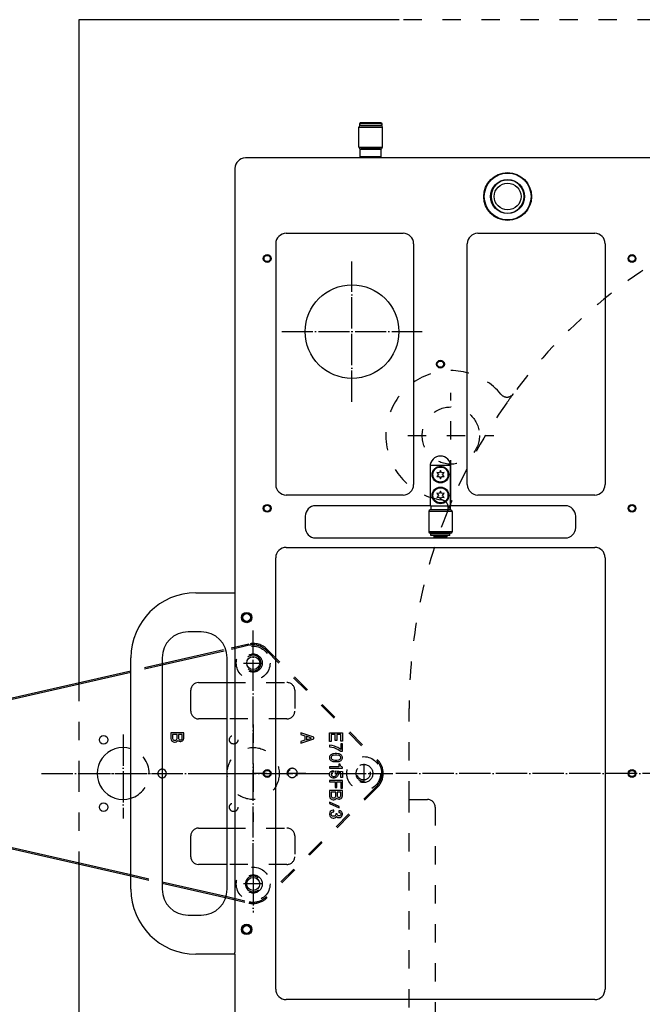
# Model space of a CAD drawing. Extents: x -1763 to 4575, y -3429 to 1051.
# Tile 37 of 174: x -383 to -143, y -1811 to -1432. Entities that reach past the tile are written whole.
import ezdxf

# ---------------------------------------------------------------- set-up
doc = ezdxf.new("R2010")
doc.units = 0
doc.linetypes.add('DASHED', pattern=[15, 7, -8])
doc.linetypes.add('DOT_CENTER', pattern=[14, 12, -1, 0, -1])
doc.layers.get('0').update_dxf_attribs({"linetype": 'CONTINUOUS'})
doc.layers.add('1', color=7, linetype='CONTINUOUS')

# ---------------------------------------------------------------- blocks, each defined once
blk = doc.blocks.new('PIN__621', base_point=(-438, -1741.88))
at = {"layer": '1', "color": 4, "linetype": 'CONTINUOUS'}
for centre, radius in [((-418, -1721.88), 20), ((-425.5, -1708.89), 4), ((-425.5, -1708.89), 2.2), ((-418, -1721.88), 10), ((-418, -1721.88), 8.6), ((-418, -1721.88), 5.9), ((-403, -1721.88), 4), ((-403, -1721.88), 2.2), ((-425.5, -1734.87), 4), ((-425.5, -1734.87), 2.2)]:
    blk.add_circle(centre, radius, dxfattribs=at)
blk = doc.blocks.new('E7015-23252__622', base_point=(-439, -1771.88))
at = {"layer": '1', "color": 6, "linetype": 'DASHED'}
for p, q in [((-294.68, -1672.07), (-304.42, -1674.3)), ((-294.56, -1672.56), (-304.16, -1674.76)), ((-287.7, -1674.08), (-245.2, -1716.58)), ((-288.05, -1674.43), (-245.55, -1716.93)), ((-328, -1679.71), (-340, -1682.46)), ((-328, -1680.22), (-340, -1682.97)), ((-303, -1686.88), (-280, -1686.88)), ((-277, -1689.88), (-277, -1697.88)), ((-280, -1700.88), (-303, -1700.88)), ((-293, -1703.03), (-293, -1721.88)), ((-269.67, -1707.91), (-274.67, -1706.28)), ((-274.67, -1706.28), (-274.67, -1706.9)), ((-274.67, -1706.9), (-273.17, -1707.4)), ((-273.17, -1707.4), (-273.17, -1709.09)), ((-270.55, -1708.25), (-272.55, -1707.57)), ((-272.55, -1707.57), (-272.55, -1708.98)), ((-272.55, -1708.98), (-270.55, -1708.25)), ((-269.67, -1708.59), (-269.67, -1707.91)), ((-263.67, -1709.51), (-263.67, -1706.25)), ((-263.67, -1706.25), (-258.67, -1706.25)), ((-261.42, -1706.86), (-263.05, -1706.86)), ((-263.05, -1706.86), (-263.05, -1709.51)), ((-261.42, -1709.23), (-261.42, -1706.86)), ((-259.3, -1706.86), (-260.8, -1706.86)), ((-260.8, -1706.86), (-260.8, -1709.23)), ((-259.3, -1709.45), (-259.3, -1706.86)), ((-258.67, -1706.25), (-258.67, -1709.45)), ((-274.67, -1710.22), (-269.67, -1708.59)), ((-273.17, -1709.09), (-274.67, -1709.6)), ((-274.67, -1709.6), (-274.67, -1710.22)), ((-263.05, -1709.51), (-263.67, -1709.51)), ((-262.67, -1711.08), (-263.67, -1710.97)), ((-263.67, -1710.97), (-263.67, -1711.65)), ((-263.67, -1711.65), (-262.74, -1711.76)), ((-262.74, -1711.76), (-261.99, -1711.93)), ((-261.74, -1711.36), (-262.67, -1711.08)), ((-261.99, -1711.93), (-261.24, -1712.21)), ((-261.17, -1711.59), (-261.74, -1711.36)), ((-260.8, -1709.23), (-261.42, -1709.23)), ((-260.42, -1711.93), (-261.17, -1711.59)), ((-259.3, -1712.66), (-260.42, -1711.93)), ((-258.67, -1709.45), (-259.3, -1709.45)), ((-258.67, -1710.41), (-259.3, -1710.41)), ((-259.3, -1710.41), (-259.3, -1712.66)), ((-258.67, -1713.33), (-258.67, -1710.41)), ((-263.61, -1715.36), (-263.67, -1715.58)), ((-263.67, -1715.58), (-263.67, -1715.98)), ((-263.49, -1715.08), (-263.61, -1715.36)), ((-263.36, -1714.91), (-263.49, -1715.08)), ((-263.17, -1714.74), (-263.36, -1714.91)), ((-262.92, -1714.57), (-263.17, -1714.74)), ((-262.92, -1715.36), (-263.05, -1715.58)), ((-263.05, -1715.58), (-263.05, -1715.98)), ((-262.67, -1714.46), (-262.92, -1714.57)), ((-262.74, -1715.13), (-262.92, -1715.36)), ((-262.55, -1715.02), (-262.74, -1715.13)), ((-262.36, -1714.35), (-262.67, -1714.46)), ((-262.24, -1714.91), (-262.55, -1715.02)), ((-261.99, -1714.29), (-262.36, -1714.35)), ((-261.55, -1714.85), (-262.24, -1714.91)), ((-261.42, -1714.23), (-261.99, -1714.29)), ((-260.8, -1714.85), (-261.55, -1714.85)), ((-260.92, -1714.23), (-261.42, -1714.23)), ((-261.24, -1712.21), (-260.3, -1712.66)), ((-260.36, -1714.29), (-260.92, -1714.23)), ((-260.11, -1714.91), (-260.8, -1714.85)), ((-259.99, -1714.35), (-260.36, -1714.29)), ((-260.3, -1712.66), (-259.24, -1713.33)), ((-259.8, -1715.02), (-260.11, -1714.91)), ((-259.67, -1714.46), (-259.99, -1714.35)), ((-259.61, -1715.13), (-259.8, -1715.02)), ((-259.42, -1714.57), (-259.67, -1714.46)), ((-259.42, -1715.36), (-259.61, -1715.13)), ((-259.17, -1714.74), (-259.42, -1714.57)), ((-259.3, -1715.58), (-259.42, -1715.36)), ((-259.3, -1715.98), (-259.3, -1715.58)), ((-259.24, -1713.33), (-258.67, -1713.33)), ((-258.99, -1714.91), (-259.17, -1714.74)), ((-258.86, -1715.08), (-258.99, -1714.91)), ((-258.74, -1715.36), (-258.86, -1715.08)), ((-258.67, -1715.58), (-258.74, -1715.36)), ((-258.67, -1715.98), (-258.67, -1715.58)), ((-263.67, -1715.98), (-263.61, -1716.2)), ((-260.05, -1719.3), (-263.67, -1719.3)), ((-263.67, -1719.3), (-263.67, -1719.86)), ((-263.61, -1716.2), (-263.49, -1716.48)), ((-263.49, -1716.48), (-263.36, -1716.65)), ((-263.36, -1716.65), (-263.17, -1716.82)), ((-263.17, -1716.82), (-262.92, -1716.99)), ((-263.05, -1715.98), (-262.92, -1716.2)), ((-262.92, -1716.2), (-262.74, -1716.43)), ((-262.92, -1716.99), (-262.67, -1717.1)), ((-262.74, -1716.43), (-262.55, -1716.54)), ((-262.67, -1717.1), (-262.36, -1717.21)), ((-262.55, -1716.54), (-262.24, -1716.65)), ((-262.36, -1717.21), (-261.99, -1717.27)), ((-262.24, -1716.65), (-261.55, -1716.71)), ((-261.99, -1717.27), (-261.42, -1717.33)), ((-261.55, -1716.71), (-260.8, -1716.71)), ((-261.42, -1717.33), (-260.92, -1717.33)), ((-260.92, -1717.33), (-260.36, -1717.27)), ((-260.8, -1716.71), (-260.11, -1716.65)), ((-260.36, -1717.27), (-259.99, -1717.21)), ((-260.11, -1716.65), (-259.8, -1716.54)), ((-259.55, -1718.23), (-260.05, -1718.23)), ((-260.05, -1718.23), (-260.05, -1719.3)), ((-259.99, -1717.21), (-259.67, -1717.1)), ((-259.8, -1716.54), (-259.61, -1716.43)), ((-259.67, -1717.1), (-259.42, -1716.99)), ((-259.61, -1716.43), (-259.42, -1716.2)), ((-259.55, -1718.34), (-259.55, -1718.23)), ((-259.49, -1718.62), (-259.55, -1718.34)), ((-259.42, -1718.79), (-259.49, -1718.62)), ((-259.42, -1716.2), (-259.3, -1715.98)), ((-259.42, -1716.99), (-259.17, -1716.82)), ((-259.3, -1719.01), (-259.42, -1718.79)), ((-259.11, -1719.18), (-259.3, -1719.01)), ((-259.17, -1716.82), (-258.99, -1716.65)), ((-258.86, -1719.35), (-259.11, -1719.18)), ((-258.99, -1716.65), (-258.86, -1716.48)), ((-258.86, -1716.48), (-258.74, -1716.2)), ((-258.67, -1719.41), (-258.86, -1719.35)), ((-258.74, -1716.2), (-258.67, -1715.98)), ((-258.67, -1719.86), (-258.67, -1719.41)), ((-293, -1721.88), (-293, -1740.51)), ((-272.81, -1721.88), (-293, -1721.88)), ((-263.67, -1719.86), (-258.67, -1719.86)), ((-263.67, -1722.05), (-263.61, -1721.77)), ((-263.67, -1722.33), (-263.67, -1722.05)), ((-263.61, -1722.61), (-263.67, -1722.33)), ((-263.61, -1721.77), (-263.49, -1721.49)), ((-263.49, -1722.9), (-263.61, -1722.61)), ((-263.49, -1721.49), (-263.36, -1721.32)), ((-263.36, -1723.06), (-263.49, -1722.9)), ((-263.36, -1721.32), (-263.17, -1721.15)), ((-263.17, -1723.23), (-263.36, -1723.06)), ((-263.17, -1721.15), (-262.92, -1720.98)), ((-262.92, -1723.4), (-263.17, -1723.23)), ((-262.92, -1721.77), (-263.05, -1722.05)), ((-263.05, -1722.05), (-263.05, -1722.33)), ((-263.05, -1722.33), (-262.92, -1722.61)), ((-262.92, -1720.98), (-262.67, -1720.87)), ((-262.74, -1721.55), (-262.92, -1721.77)), ((-262.92, -1722.61), (-262.74, -1722.84)), ((-262.67, -1723.51), (-262.92, -1723.4)), ((-262.55, -1721.43), (-262.74, -1721.55)), ((-262.74, -1722.84), (-262.55, -1722.95)), ((-262.67, -1720.87), (-262.3, -1720.76)), ((-262.3, -1723.63), (-262.67, -1723.51)), ((-262.24, -1721.32), (-262.55, -1721.43)), ((-262.55, -1722.95), (-262.24, -1723.06)), ((-262.3, -1720.76), (-262.24, -1721.32)), ((-262.24, -1723.06), (-261.74, -1723.06)), ((-261.42, -1723.51), (-261.8, -1723.63)), ((-261.74, -1723.06), (-261.42, -1722.95)), ((-261.42, -1721.38), (-261.42, -1720.81)), ((-261.42, -1720.81), (-258.67, -1721.15)), ((-261.24, -1721.49), (-261.42, -1721.38)), ((-261.42, -1722.95), (-261.24, -1722.84)), ((-261.17, -1723.4), (-261.42, -1723.51)), ((-261.05, -1721.71), (-261.24, -1721.49)), ((-261.24, -1722.84), (-261.05, -1722.61)), ((-260.92, -1723.23), (-261.17, -1723.4)), ((-260.92, -1722.05), (-261.05, -1721.71)), ((-261.05, -1722.61), (-260.92, -1722.33)), ((-260.92, -1722.33), (-260.92, -1722.05)), ((-260.74, -1723.06), (-260.92, -1723.23)), ((-260.55, -1722.9), (-260.74, -1723.06)), ((-259.3, -1721.6), (-260.67, -1721.43)), ((-260.67, -1721.43), (-260.49, -1721.71)), ((-260.42, -1722.61), (-260.55, -1722.9)), ((-260.49, -1721.71), (-260.36, -1722.05)), ((-260.36, -1722.33), (-260.42, -1722.61)), ((-260.36, -1722.05), (-260.36, -1722.33)), ((-259.3, -1723.46), (-259.3, -1721.6)), ((-258.67, -1723.46), (-259.3, -1723.46)), ((-258.67, -1721.15), (-258.67, -1723.46)), ((-245.55, -1726.83), (-288.05, -1769.33)), ((-245.2, -1727.18), (-287.7, -1769.68)), ((-258.67, -1724.53), (-263.67, -1724.53)), ((-263.67, -1724.53), (-263.67, -1725.15)), ((-263.67, -1725.15), (-261.42, -1725.15)), ((-261.8, -1723.63), (-262.3, -1723.63)), ((-261.42, -1725.15), (-261.42, -1727.23)), ((-261.42, -1727.23), (-260.8, -1727.23)), ((-260.8, -1727.23), (-260.8, -1725.15)), ((-260.8, -1725.15), (-259.3, -1725.15)), ((-259.3, -1725.15), (-259.3, -1727.56)), ((-258.67, -1727.56), (-258.67, -1724.53)), ((-258.67, -1728.46), (-263.67, -1728.46)), ((-263.67, -1728.46), (-263.67, -1730.6)), ((-263.67, -1730.6), (-263.55, -1731.05)), ((-263.55, -1731.05), (-263.36, -1731.39)), ((-261.24, -1729.08), (-262.99, -1729.08)), ((-262.99, -1729.08), (-262.99, -1730.55)), ((-262.99, -1730.55), (-262.92, -1730.83)), ((-262.92, -1730.83), (-262.74, -1731.05)), ((-262.74, -1731.05), (-262.49, -1731.22)), ((-261.74, -1731.22), (-261.49, -1731.05)), ((-261.49, -1731.05), (-261.3, -1730.83)), ((-261.3, -1730.83), (-261.24, -1730.55)), ((-261.24, -1730.55), (-261.24, -1729.08)), ((-259.3, -1729.08), (-260.67, -1729.08)), ((-260.67, -1729.08), (-260.67, -1730.55)), ((-260.67, -1730.55), (-260.61, -1730.77)), ((-260.61, -1730.77), (-260.49, -1730.94)), ((-260.49, -1730.94), (-260.3, -1731.05)), ((-260.3, -1731.05), (-260.11, -1731.11)), ((-260.11, -1731.11), (-259.86, -1731.11)), ((-259.86, -1731.11), (-259.67, -1731.05)), ((-259.67, -1731.05), (-259.49, -1730.94)), ((-259.49, -1730.94), (-259.36, -1730.77)), ((-259.36, -1730.77), (-259.3, -1730.55)), ((-259.3, -1727.56), (-258.67, -1727.56)), ((-259.3, -1730.55), (-259.3, -1729.08)), ((-258.92, -1731.22), (-258.74, -1730.88)), ((-258.74, -1730.88), (-258.67, -1730.6)), ((-258.67, -1730.6), (-258.67, -1728.46)), ((-263.67, -1732.85), (-263.67, -1733.41)), ((-259.92, -1734.54), (-263.67, -1732.85)), ((-263.67, -1733.41), (-259.92, -1735.1)), ((-263.36, -1731.39), (-263.05, -1731.67)), ((-263.05, -1731.67), (-262.74, -1731.84)), ((-262.74, -1731.84), (-262.3, -1731.95)), ((-262.49, -1731.22), (-262.24, -1731.28)), ((-262.3, -1731.95), (-261.99, -1731.95)), ((-262.24, -1731.28), (-261.99, -1731.28)), ((-261.99, -1731.28), (-261.74, -1731.22)), ((-261.99, -1731.95), (-261.55, -1731.84)), ((-261.55, -1731.84), (-261.17, -1731.61)), ((-261.17, -1731.61), (-260.92, -1731.33)), ((-260.92, -1731.33), (-260.8, -1731.45)), ((-260.8, -1731.45), (-260.42, -1731.67)), ((-260.42, -1731.67), (-260.11, -1731.73)), ((-260.11, -1731.73), (-259.86, -1731.73)), ((-259.92, -1735.1), (-259.92, -1734.54)), ((-259.86, -1731.73), (-259.55, -1731.67)), ((-259.55, -1731.67), (-259.17, -1731.45)), ((-259.17, -1731.45), (-258.92, -1731.22)), ((-263.55, -1736.9), (-263.67, -1737.35)), ((-263.67, -1737.35), (-263.67, -1737.69)), ((-263.67, -1737.69), (-263.55, -1738.14)), ((-263.36, -1736.56), (-263.55, -1736.9)), ((-263.55, -1738.14), (-263.36, -1738.48)), ((-263.05, -1736.28), (-263.36, -1736.56)), ((-263.36, -1738.48), (-263.05, -1738.76)), ((-262.74, -1736.11), (-263.05, -1736.28)), ((-262.99, -1737.41), (-262.92, -1737.13)), ((-262.99, -1737.63), (-262.99, -1737.41)), ((-262.92, -1737.91), (-262.99, -1737.63)), ((-262.92, -1737.13), (-262.74, -1736.9)), ((-262.74, -1738.14), (-262.92, -1737.91)), ((-262.3, -1736), (-262.74, -1736.11)), ((-262.74, -1736.9), (-262.49, -1736.73)), ((-262.49, -1738.31), (-262.74, -1738.14)), ((-262.49, -1736.73), (-262.24, -1736.68)), ((-262.24, -1738.36), (-262.49, -1738.31)), ((-261.99, -1736), (-262.3, -1736)), ((-262.24, -1736.68), (-261.99, -1736.68)), ((-261.99, -1738.36), (-262.24, -1738.36)), ((-261.99, -1736.68), (-261.99, -1736)), ((-261.74, -1738.31), (-261.99, -1738.36)), ((-261.49, -1738.14), (-261.74, -1738.31)), ((-261.3, -1737.91), (-261.49, -1738.14)), ((-261.24, -1737.63), (-261.3, -1737.91)), ((-261.24, -1737.41), (-261.24, -1737.63)), ((-260.67, -1737.41), (-261.24, -1737.41)), ((-261.17, -1738.7), (-260.92, -1738.42)), ((-260.92, -1738.42), (-260.8, -1738.53)), ((-260.8, -1738.53), (-260.42, -1738.76)), ((-260.67, -1737.63), (-260.67, -1737.41)), ((-260.61, -1737.86), (-260.67, -1737.63)), ((-260.49, -1738.03), (-260.61, -1737.86)), ((-260.3, -1738.14), (-260.49, -1738.03)), ((-260.11, -1738.2), (-260.3, -1738.14)), ((-259.86, -1736.23), (-260.11, -1736.23)), ((-260.11, -1736.23), (-260.11, -1736.85)), ((-260.11, -1736.85), (-259.86, -1736.85)), ((-259.86, -1738.2), (-260.11, -1738.2)), ((-259.55, -1736.28), (-259.86, -1736.23)), ((-259.86, -1736.85), (-259.67, -1736.9)), ((-259.67, -1738.14), (-259.86, -1738.2)), ((-259.67, -1736.9), (-259.49, -1737.01)), ((-259.49, -1738.03), (-259.67, -1738.14)), ((-259.17, -1736.51), (-259.55, -1736.28)), ((-259.55, -1738.76), (-259.17, -1738.53)), ((-259.49, -1737.01), (-259.36, -1737.18)), ((-259.36, -1737.86), (-259.49, -1738.03)), ((-259.36, -1737.18), (-259.3, -1737.41)), ((-259.3, -1737.63), (-259.36, -1737.86)), ((-259.3, -1737.41), (-259.3, -1737.63)), ((-258.92, -1736.73), (-259.17, -1736.51)), ((-259.17, -1738.53), (-258.92, -1738.31)), ((-258.74, -1737.07), (-258.92, -1736.73)), ((-258.92, -1738.31), (-258.74, -1737.97)), ((-258.67, -1737.35), (-258.74, -1737.07)), ((-258.74, -1737.97), (-258.67, -1737.69)), ((-258.67, -1737.69), (-258.67, -1737.35)), ((-263.05, -1738.76), (-262.74, -1738.93)), ((-262.74, -1738.93), (-262.3, -1739.04)), ((-262.3, -1739.04), (-261.99, -1739.04)), ((-261.99, -1739.04), (-261.55, -1738.93)), ((-261.55, -1738.93), (-261.17, -1738.7)), ((-260.42, -1738.76), (-260.11, -1738.81)), ((-260.11, -1738.81), (-259.86, -1738.81)), ((-259.86, -1738.81), (-259.55, -1738.76)), ((-303, -1742.88), (-280, -1742.88)), ((-277, -1745.88), (-277, -1753.88)), ((-280, -1756.88), (-303, -1756.88)), ((-340, -1760.79), (-328, -1763.54)), ((-340, -1761.3), (-328, -1764.05)), ((-303.09, -1769.76), (-294.68, -1771.69)), ((-303.03, -1769.26), (-294.56, -1771.2))]:
    blk.add_line(p, q, dxfattribs=at)
at = {"layer": '1', "color": 6, "linetype": 'CONTINUOUS'}
for p, q in [((-304.42, -1674.3), (-328, -1679.71)), ((-304.16, -1674.76), (-328, -1680.22)), ((-340, -1682.46), (-422.69, -1701.41)), ((-340, -1682.97), (-422.58, -1701.9)), ((-314, -1686.88), (-303, -1686.88)), ((-317, -1697.88), (-317, -1689.88)), ((-303, -1700.88), (-314, -1700.88)), ((-399.61, -1707.91), (-399.67, -1708.25)), ((-399.67, -1708.25), (-399.67, -1708.59)), ((-399.49, -1707.52), (-399.61, -1707.91)), ((-399.36, -1707.29), (-399.49, -1707.52)), ((-398.74, -1706.73), (-399.05, -1706.95)), ((-398.99, -1708.25), (-398.92, -1707.91)), ((-398.99, -1708.59), (-398.99, -1708.25)), ((-398.92, -1707.91), (-398.8, -1707.57)), ((-398.8, -1707.57), (-398.67, -1707.4)), ((-398.36, -1706.5), (-398.74, -1706.73)), ((-398.67, -1707.4), (-398.49, -1707.24)), ((-398.49, -1707.24), (-398.17, -1707.07)), ((-397.8, -1706.34), (-398.36, -1706.5)), ((-398.17, -1707.07), (-397.8, -1706.95)), ((-397.36, -1706.28), (-397.8, -1706.34)), ((-397.8, -1706.95), (-397.36, -1706.9)), ((-396.99, -1706.28), (-397.36, -1706.28)), ((-397.36, -1706.9), (-396.99, -1706.9)), ((-396.55, -1706.34), (-396.99, -1706.28)), ((-396.99, -1706.9), (-396.55, -1706.95)), ((-395.99, -1706.5), (-396.55, -1706.34)), ((-396.55, -1706.95), (-396.17, -1707.07)), ((-396.17, -1707.07), (-395.86, -1707.24)), ((-395.61, -1706.73), (-395.99, -1706.5)), ((-395.86, -1707.24), (-395.67, -1707.4)), ((-395.67, -1707.4), (-395.55, -1707.57)), ((-395.3, -1706.95), (-395.61, -1706.73)), ((-395.55, -1707.57), (-395.42, -1707.91)), ((-395.42, -1707.91), (-395.36, -1708.25)), ((-395.36, -1708.25), (-395.36, -1708.59)), ((-394.99, -1707.29), (-395.3, -1706.95)), ((-394.86, -1707.52), (-394.99, -1707.29)), ((-394.74, -1707.91), (-394.86, -1707.52)), ((-394.67, -1708.25), (-394.74, -1707.91)), ((-394.67, -1708.59), (-394.67, -1708.25)), ((-319.67, -1706.28), (-324.67, -1706.28)), ((-324.67, -1706.28), (-324.67, -1708.42)), ((-322.24, -1706.9), (-323.99, -1706.9)), ((-323.99, -1706.9), (-323.99, -1708.36)), ((-323.99, -1708.36), (-323.92, -1708.64)), ((-322.3, -1708.64), (-322.24, -1708.36)), ((-322.24, -1708.36), (-322.24, -1706.9)), ((-320.3, -1706.9), (-321.67, -1706.9)), ((-321.67, -1706.9), (-321.67, -1708.36)), ((-321.67, -1708.36), (-321.61, -1708.59)), ((-320.36, -1708.59), (-320.3, -1708.36)), ((-320.3, -1708.36), (-320.3, -1706.9)), ((-319.67, -1708.42), (-319.67, -1706.28)), ((-399.67, -1708.59), (-399.61, -1708.92)), ((-399.61, -1708.92), (-399.49, -1709.32)), ((-399.49, -1709.32), (-399.36, -1709.54)), ((-399.36, -1709.54), (-399.05, -1709.88)), ((-399.05, -1709.88), (-398.67, -1710.16)), ((-398.92, -1708.92), (-398.99, -1708.59)), ((-398.8, -1709.26), (-398.92, -1708.92)), ((-398.67, -1709.43), (-398.8, -1709.26)), ((-398.49, -1709.6), (-398.67, -1709.43)), ((-398.67, -1710.16), (-398.3, -1710.33)), ((-398.17, -1709.77), (-398.49, -1709.6)), ((-398.3, -1710.33), (-397.67, -1710.5)), ((-397.67, -1709.88), (-398.17, -1709.77)), ((-397.67, -1710.5), (-397.67, -1709.88)), ((-395.99, -1709.65), (-396.42, -1709.82)), ((-396.42, -1709.82), (-396.3, -1710.39)), ((-396.3, -1710.39), (-395.8, -1710.22)), ((-395.74, -1709.49), (-395.99, -1709.65)), ((-395.8, -1710.22), (-395.3, -1709.94)), ((-395.55, -1709.26), (-395.74, -1709.49)), ((-395.42, -1708.92), (-395.55, -1709.26)), ((-395.36, -1708.59), (-395.42, -1708.92)), ((-395.3, -1709.94), (-395.05, -1709.65)), ((-395.05, -1709.65), (-394.86, -1709.32)), ((-394.86, -1709.32), (-394.74, -1708.92)), ((-394.74, -1708.92), (-394.67, -1708.59)), ((-324.67, -1708.42), (-324.55, -1708.87)), ((-324.55, -1708.87), (-324.36, -1709.2)), ((-324.36, -1709.2), (-324.05, -1709.49)), ((-324.05, -1709.49), (-323.74, -1709.65)), ((-323.92, -1708.64), (-323.74, -1708.87)), ((-323.74, -1708.87), (-323.49, -1709.04)), ((-323.74, -1709.65), (-323.3, -1709.77)), ((-323.49, -1709.04), (-323.24, -1709.09)), ((-323.3, -1709.77), (-322.99, -1709.77)), ((-323.24, -1709.09), (-322.99, -1709.09)), ((-322.99, -1709.09), (-322.74, -1709.04)), ((-322.99, -1709.77), (-322.55, -1709.65)), ((-322.74, -1709.04), (-322.49, -1708.87)), ((-322.55, -1709.65), (-322.17, -1709.43)), ((-322.49, -1708.87), (-322.3, -1708.64)), ((-322.17, -1709.43), (-321.92, -1709.15)), ((-321.92, -1709.15), (-321.8, -1709.26)), ((-321.8, -1709.26), (-321.42, -1709.49)), ((-321.61, -1708.59), (-321.49, -1708.75)), ((-321.49, -1708.75), (-321.3, -1708.87)), ((-321.42, -1709.49), (-321.11, -1709.54)), ((-321.3, -1708.87), (-321.11, -1708.92)), ((-321.11, -1708.92), (-320.86, -1708.92)), ((-321.11, -1709.54), (-320.86, -1709.54)), ((-320.86, -1708.92), (-320.67, -1708.87)), ((-320.86, -1709.54), (-320.55, -1709.49)), ((-320.67, -1708.87), (-320.49, -1708.75)), ((-320.55, -1709.49), (-320.17, -1709.26)), ((-320.49, -1708.75), (-320.36, -1708.59)), ((-320.17, -1709.26), (-319.92, -1709.04)), ((-319.92, -1709.04), (-319.74, -1708.7)), ((-319.74, -1708.7), (-319.67, -1708.42)), ((-422.69, -1742.35), (-340, -1761.3)), ((-422.58, -1741.86), (-340, -1760.79)), ((-317, -1753.88), (-317, -1745.88)), ((-314, -1742.88), (-303, -1742.88)), ((-303, -1756.88), (-314, -1756.88)), ((-328, -1763.54), (-303.03, -1769.26)), ((-328, -1764.05), (-303.09, -1769.76))]:
    blk.add_line(p, q, dxfattribs=at)
at = {"layer": '1', "color": 6, "linetype": 'DOT_CENTER'}
for p, q in [((-418, -1706.88), (-418, -1739.25)), ((-343, -1706.88), (-343, -1739.25)), ((-433.63, -1721.88), (-397.2, -1721.88)), ((-359.81, -1721.88), (-322.62, -1721.88)), ((-309.05, -1721.88), (-293, -1721.88))]:
    blk.add_line(p, q, dxfattribs=at)
at = {"layer": '1', "color": 6, "linetype": 'DASHED'}
for centre, radius in [((-293, -1679.38), 6.5), ((-293, -1679.38), 3.5), ((-300.5, -1708.89), 1.65), ((-293, -1721.88), 10), ((-250.5, -1721.88), 6.5), ((-250.5, -1721.88), 3.5), ((-278, -1721.88), 1.65), ((-300.5, -1734.87), 1.65), ((-293, -1764.38), 6.5), ((-293, -1764.38), 3.5)]:
    blk.add_circle(centre, radius, dxfattribs=at)
at = {"layer": '1', "color": 6, "linetype": 'CONTINUOUS'}
for centre, radius in [((-425.5, -1708.89), 1.65), ((-350.5, -1708.89), 1.65), ((-418, -1721.88), 10), ((-403, -1721.88), 1.65), ((-425.5, -1734.87), 1.65), ((-350.5, -1734.87), 1.65)]:
    blk.add_circle(centre, radius, dxfattribs=at)
at = {"layer": '1', "color": 6, "linetype": 'DASHED'}
for centre, radius, start, end in [((-293, -1679.38), 7.5, 45, 102.9092), ((-293, -1679.38), 7, 90, 102.9092), ((-293, -1679.38), 7, 45, 90), ((-280, -1689.88), 3, 0, 90), ((-280, -1697.88), 3, -90, 0), ((-343, -1721.88), 10, 0, 72.5424), ((-250.5, -1721.88), 7, 0, 45), ((-250.5, -1721.88), 7.5, 0, 45), ((-343, -1721.88), 10, -72.5424, 0), ((-328, -1721.88), 1.65, 90, -90), ((-278, -1721.88), 2, 0, -112.3736), ((-278, -1721.88), 2, -28.7656, 0), ((-250.5, -1721.88), 7, -45, 0), ((-250.5, -1721.88), 7.5, -45, 0), ((-280, -1745.88), 3, 0, 90), ((-280, -1753.88), 3, -90, 0), ((-293, -1764.38), 7.5, -102.9092, -90), ((-293, -1764.38), 7, -102.9092, -90), ((-293, -1764.38), 7, -90, -45), ((-293, -1764.38), 7.5, -90, -45)]:
    blk.add_arc(centre, radius, start, end, dxfattribs=at)
at = {"layer": '1', "color": 6, "linetype": 'CONTINUOUS'}
for centre, radius, start, end in [((-314, -1689.88), 3, 90, 180), ((-314, -1697.88), 3, 180, -90), ((-418, -1721.88), 21, 102.9092, 180), ((-418, -1721.88), 20.5, 102.9092, 180), ((-343, -1721.88), 10, 72.5424, -72.5424), ((-418, -1721.88), 21, 180, -102.9092), ((-418, -1721.88), 20.5, 180, -102.9092), ((-328, -1721.88), 1.65, 0, 90), ((-328, -1721.88), 1.65, -90, 0), ((-314, -1745.88), 3, 90, 180), ((-314, -1753.88), 3, 180, -90)]:
    blk.add_arc(centre, radius, start, end, dxfattribs=at)
at = {"layer": '1'}
blk.add_blockref('PIN__621', (-438, -1741.88), dxfattribs=at)
blk = doc.blocks.new('HEADPLATE_TSK', base_point=(-401.37, -2707.76))
at = {"layer": '1', "color": 7, "linetype": 'CONTINUOUS'}
for p, q in [((-236.8, -1431.88), (-360, -1431.88)), ((-360, -1431.88), (-360, -1687.04)), ((-360, -1756.72), (-360, -2031.88))]:
    blk.add_line(p, q, dxfattribs=at)
at = {"layer": '1', "color": 7, "linetype": 'DASHED'}
for p, q in [((236.8, -1431.88), (-236.8, -1431.88)), ((-217, -1608.38), (-217, -1575.38)), ((-233.5, -1591.88), (-200.5, -1591.88)), ((-360, -1687.04), (-360, -1721.88)), ((-233, -1731.88), (-233, -1696.88)), ((-250.5, -1718.13), (-250.5, -1725.63)), ((-360, -1721.88), (-360, -1756.72)), ((-233, -1871.88), (-233, -1731.88)), ((-233, -1731.88), (-226, -1731.88)), ((-223, -1734.88), (-223, -1839.88))]:
    blk.add_line(p, q, dxfattribs=at)
at = {"layer": '1', "color": 1, "linetype": 'DOT_CENTER'}
for p, q in [((-255, -1578.88), (-255, -1524.88)), ((-282, -1551.88), (-228, -1551.88)), ((-293, -1760.63), (-293, -1666.82)), ((-296.75, -1679.38), (-289.25, -1679.38)), ((-374.37, -1721.88), (-239.26, -1721.88)), ((348.15, -1721.88), (-238.12, -1721.88)), ((-293, -1760.63), (-293, -1775.34)), ((-289.25, -1764.38), (-296.75, -1764.38))]:
    blk.add_line(p, q, dxfattribs=at)
at = {"layer": '1', "color": 7, "linetype": 'CONTINUOUS'}
for centre, radius in [((-255, -1551.88), 18), ((-293, -1679.38), 2.5), ((-293, -1764.38), 2.5)]:
    blk.add_circle(centre, radius, dxfattribs=at)
at = {"layer": '1', "color": 7, "linetype": 'DASHED'}
for centre, radius in [((-217, -1591.88), 11), ((-250.5, -1721.88), 2.5)]:
    blk.add_circle(centre, radius, dxfattribs=at)
for centre, radius, start, end in [((-30, -1696.88), 203, 90, 143.4053), ((-217, -1591.88), 25, 39.4914, -98.1196), ((-30, -1696.88), 203, 144.5821, 156.7897), ((-195.39, -1574.07), 3, -140.5086, -36.5947), ((-30, -1696.88), 203, 143.4053, 144.5821), ((-220.95, -1619.6), 3, -22.0335, 81.8804), ((-30, -1696.88), 203, 156.7897, 157.9665), ((-30, -1696.88), 203, 157.9665, 180), ((-250.5, -1721.88), 3, 139.1585, 41.7276), ((-226, -1734.88), 3, 0, 90)]:
    blk.add_arc(centre, radius, start, end, dxfattribs=at)
at = {"layer": '1', "color": 1, "linetype": 'CONTINUOUS'}
for centre, start, end in [((-293, -1679.38), -130.8415, 131.7276), ((-293, -1764.38), 49.1585, -48.2724)]:
    blk.add_arc(centre, 3, start, end, dxfattribs=at)
at = {"layer": '1'}
blk.add_blockref('E7015-23252__622', (-439, -1771.88), dxfattribs=at)
blk = doc.blocks.new('DUT_BOARD__707', base_point=(284.31, -1929.7))
at = {"color": 1, "linetype": 'CONTINUOUS'}
for p, q in [((-280.31, -1514.06), (-235.31, -1514.06)), ((-206.65, -1514.06), (-161.65, -1514.06)), ((-284.31, -1518.06), (-284.31, -1610.74)), ((-231.31, -1518.06), (-231.31, -1610.74)), ((-210.65, -1610.74), (-210.65, -1518.06)), ((-157.65, -1518.06), (-157.65, -1610.74)), ((-235.31, -1614.74), (-280.31, -1614.74)), ((-161.65, -1614.74), (-206.65, -1614.74)), ((-280.31, -1634.88), (-161.65, -1634.88)), ((-284.31, -1804.88), (-284.31, -1638.88)), ((-157.65, -1638.88), (-157.65, -1804.88)), ((-161.65, -1808.88), (-280.31, -1808.88))]:
    blk.add_line(p, q, dxfattribs=at)
for centre, start, end in [((-280.31, -1518.06), 90, 180), ((-235.31, -1518.06), 0, 90), ((-206.65, -1518.06), 90, 180), ((-161.65, -1518.06), 0, 90), ((-280.31, -1610.74), 180, -90), ((-235.31, -1610.74), -90, 0), ((-206.65, -1610.74), 180, -90), ((-161.65, -1610.74), -90, 0), ((-280.31, -1638.88), 90, 180), ((-161.65, -1638.88), 0, 90), ((-280.31, -1804.88), 180, -90), ((-161.65, -1804.88), -90, 0)]:
    blk.add_arc(centre, 4, start, end, dxfattribs=at)
blk = doc.blocks.new('0515-2043_M4X8_2__708', base_point=(-293.5, -1663.88))
at = {"color": 1, "linetype": 'CONTINUOUS'}
for radius in [2, 1.5]:
    blk.add_circle((-295.5, -1661.88), radius, dxfattribs=at)
blk = doc.blocks.new('0515-2043_M4X8_3__711', base_point=(-293.5, -1783.88))
at = {"color": 1, "linetype": 'CONTINUOUS'}
for radius in [2, 1.5]:
    blk.add_circle((-295.5, -1781.88), radius, dxfattribs=at)
blk = doc.blocks.new('24991-0S112_2__712', base_point=(-300, -1791.38))
at = {"color": 1, "linetype": 'CONTINUOUS'}
for p, q in [((-315, -1652.38), (-300, -1652.38)), ((-300, -1652.38), (-300, -1652.98)), ((-313, -1667.38), (-318, -1667.38)), ((-340, -1766.38), (-340, -1677.38)), ((-328, -1677.38), (-328, -1766.38)), ((-303, -1766.38), (-303, -1677.38)), ((-318, -1776.38), (-313, -1776.38)), ((-300, -1791.38), (-315, -1791.38)), ((-300, -1791.38), (-300, -1790.78))]:
    blk.add_line(p, q, dxfattribs=at)
for centre, radius, start, end in [((-315, -1677.38), 25, 90, 180), ((-318, -1677.38), 10, 90, 180), ((-313, -1677.38), 10, 0, 90), ((-315, -1766.38), 25, 180, -90), ((-318, -1766.38), 10, 180, -90), ((-313, -1766.38), 10, -90, 0)]:
    blk.add_arc(centre, radius, start, end, dxfattribs=at)
blk = doc.blocks.new('STIFF_HANDLES__714', base_point=(340, -1791.38))
for name, p in [('24991-0S112_2__712', (-300, -1791.38)), ('0515-2043_M4X8_2__708', (-293.5, -1663.88)), ('0515-2043_M4X8_3__711', (-293.5, -1783.88))]:
    blk.add_blockref(name, p)
blk = doc.blocks.new('6960-0041-0__716', base_point=(-188.8, -1506.26))
at = {"color": 1, "linetype": 'CONTINUOUS'}
blk.add_circle((-195.15, -1499.91), 5.15, dxfattribs=at)
for start, end in [(0, 180), (180, 0)]:
    blk.add_arc((-195.15, -1499.91), 6.35, start, end, dxfattribs=at)
blk = doc.blocks.new('HOLEPLUGS__723', base_point=(275.16, -1950.2))
blk.add_blockref('6960-0041-0__716', (-188.8, -1506.26))
blk = doc.blocks.new('0515-2034_M3X12_5__741', base_point=(-218.08, -1617.78))
at = {"color": 1, "linetype": 'CONTINUOUS'}
for p, q in [((-220.98, -1613.28), (-221.38, -1614.19)), ((-220.58, -1614.19), (-220.98, -1613.28)), ((-222.37, -1614.08), (-221.78, -1614.88)), ((-221.38, -1614.19), (-222.37, -1614.08)), ((-221.78, -1614.88), (-222.37, -1615.68)), ((-222.37, -1615.68), (-221.38, -1615.57)), ((-221.38, -1615.57), (-220.98, -1616.48)), ((-220.98, -1616.48), (-220.58, -1615.57)), ((-219.59, -1614.08), (-220.58, -1614.19)), ((-220.58, -1615.57), (-219.59, -1615.68)), ((-220.18, -1614.88), (-219.59, -1614.08)), ((-219.59, -1615.68), (-220.18, -1614.88))]:
    blk.add_line(p, q, dxfattribs=at)
blk.add_circle((-220.98, -1614.88), 2.9, dxfattribs=at)
blk = doc.blocks.new('0515-2034_M3X12_4__742', base_point=(-218.08, -1609.78))
at = {"color": 1, "linetype": 'CONTINUOUS'}
for p, q in [((-222.37, -1606.08), (-221.78, -1606.88)), ((-221.38, -1606.19), (-222.37, -1606.08)), ((-220.98, -1605.28), (-221.38, -1606.19)), ((-220.58, -1606.19), (-220.98, -1605.28)), ((-219.59, -1606.08), (-220.58, -1606.19)), ((-220.18, -1606.88), (-219.59, -1606.08)), ((-221.78, -1606.88), (-222.37, -1607.68)), ((-222.37, -1607.68), (-221.38, -1607.57)), ((-221.38, -1607.57), (-220.98, -1608.48)), ((-220.98, -1608.48), (-220.58, -1607.57)), ((-220.58, -1607.57), (-219.59, -1607.68)), ((-219.59, -1607.68), (-220.18, -1606.88))]:
    blk.add_line(p, q, dxfattribs=at)
blk.add_circle((-220.98, -1606.88), 2.9, dxfattribs=at)
blk = doc.blocks.new('SCREWSET_STIFFENER__744', base_point=(223.88, -1839.78))
for name, p in [('0515-2034_M3X12_4__742', (-218.08, -1609.78)), ('0515-2034_M3X12_5__741', (-218.08, -1617.78))]:
    blk.add_blockref(name, p)
blk = doc.blocks.new('BEARING_HK0509__798', base_point=(-216.48, -1629.48))
at = {"color": 1, "linetype": 'CONTINUOUS'}
for p, q in [((-225.48, -1621.08), (-225.48, -1628.88)), ((-216.48, -1621.08), (-225.48, -1621.08)), ((-224.68, -1620.48), (-224.88, -1620.48)), ((-223.48, -1620.48), (-224.68, -1620.48)), ((-218.48, -1620.48), (-223.48, -1620.48)), ((-217.28, -1620.48), (-218.48, -1620.48)), ((-217.08, -1620.48), (-217.28, -1620.48)), ((-216.48, -1621.08), (-216.48, -1628.88)), ((-216.48, -1628.88), (-225.48, -1628.88)), ((-217.08, -1629.48), (-224.88, -1629.48))]:
    blk.add_line(p, q, dxfattribs=at)
for centre, start, end in [((-224.88, -1621.08), 90, 180), ((-217.08, -1621.08), 0, 90), ((-224.88, -1628.88), 180, -90), ((-217.08, -1628.88), -90, 0)]:
    blk.add_arc(centre, 0.6, start, end, dxfattribs=at)
blk = doc.blocks.new('WASHER1__799', base_point=(-217.33, -1630.28))
at = {"color": 1, "linetype": 'CONTINUOUS'}
for p, q in [((-223.48, -1629.68), (-224.63, -1629.68)), ((-224.63, -1630.28), (-224.63, -1629.68)), ((-217.33, -1630.28), (-224.63, -1630.28)), ((-222.58, -1629.68), (-223.48, -1629.68)), ((-220.98, -1629.68), (-222.58, -1629.68)), ((-219.38, -1629.68), (-220.98, -1629.68)), ((-218.48, -1629.68), (-219.38, -1629.68)), ((-217.33, -1629.68), (-218.48, -1629.68)), ((-217.33, -1630.28), (-217.33, -1629.68))]:
    blk.add_line(p, q, dxfattribs=at)
blk = doc.blocks.new('23796-0S111__800', base_point=(-217.18, -1630.98))
at = {"color": 1, "linetype": 'CONTINUOUS'}
for p, q in [((-217.18, -1603.38), (-224.78, -1603.38)), ((-224.78, -1618.88), (-224.78, -1603.38)), ((-217.18, -1618.88), (-217.18, -1603.38)), ((-224.78, -1618.88), (-224.68, -1618.88)), ((-224.68, -1618.88), (-217.28, -1618.88)), ((-224.68, -1618.88), (-224.68, -1620.48)), ((-223.48, -1620.48), (-224.68, -1620.48)), ((-218.48, -1620.48), (-223.48, -1620.48)), ((-217.28, -1620.48), (-218.48, -1620.48)), ((-217.28, -1618.88), (-217.28, -1620.48)), ((-217.28, -1618.88), (-217.18, -1618.88)), ((-223.48, -1629.48), (-223.48, -1629.68)), ((-222.58, -1629.68), (-223.48, -1629.68)), ((-222.58, -1630.38), (-223.48, -1630.38)), ((-223.48, -1630.38), (-223.48, -1630.78)), ((-220.98, -1630.78), (-223.48, -1630.78)), ((-223.28, -1630.98), (-223.48, -1630.78)), ((-223.28, -1630.98), (-218.68, -1630.98)), ((-220.98, -1629.68), (-222.58, -1629.68)), ((-222.58, -1630.38), (-222.58, -1630.28)), ((-220.98, -1630.38), (-222.58, -1630.38)), ((-219.38, -1629.68), (-220.98, -1629.68)), ((-219.38, -1630.38), (-220.98, -1630.38)), ((-218.48, -1630.78), (-220.98, -1630.78)), ((-218.48, -1629.68), (-219.38, -1629.68)), ((-219.38, -1630.38), (-219.38, -1630.28)), ((-218.48, -1630.38), (-219.38, -1630.38)), ((-218.68, -1630.98), (-218.48, -1630.78)), ((-218.48, -1629.48), (-218.48, -1629.68)), ((-218.48, -1630.38), (-218.48, -1630.78))]:
    blk.add_line(p, q, dxfattribs=at)
for centre in [(-220.98, -1606.88), (-220.98, -1614.88)]:
    blk.add_circle(centre, 3.2, dxfattribs=at)
blk = doc.blocks.new('BEARING_ASSY2_3__801', base_point=(-216.48, -1630.98))
for name, p in [('23796-0S111__800', (-217.18, -1630.98)), ('BEARING_HK0509__798', (-216.48, -1629.48)), ('WASHER1__799', (-217.33, -1630.28))]:
    blk.add_blockref(name, p)
blk = doc.blocks.new('24791-0S111__810', base_point=(-243.81, -1484.88))
at = {"color": 1, "linetype": 'CONTINUOUS'}
for p, q in [((-251.61, -1481.58), (-251.81, -1481.78)), ((-247.81, -1481.78), (-251.81, -1481.78)), ((-251.81, -1484.68), (-251.81, -1481.78)), ((-247.81, -1484.68), (-251.81, -1484.68)), ((-251.61, -1484.88), (-251.81, -1484.68)), ((-247.81, -1481.58), (-251.61, -1481.58)), ((-247.81, -1484.88), (-251.61, -1484.88)), ((-244.01, -1481.58), (-247.81, -1481.58)), ((-243.81, -1481.78), (-247.81, -1481.78)), ((-243.81, -1484.68), (-247.81, -1484.68)), ((-244.01, -1484.88), (-247.81, -1484.88)), ((-244.01, -1481.58), (-243.81, -1481.78)), ((-244.01, -1484.88), (-243.81, -1484.68)), ((-243.81, -1484.68), (-243.81, -1481.78))]:
    blk.add_line(p, q, dxfattribs=at)
blk = doc.blocks.new('BEARING_HK0509__811', base_point=(-243.31, -1481.58))
at = {"color": 1, "linetype": 'CONTINUOUS'}
for p, q in [((-252.31, -1480.98), (-252.31, -1473.18)), ((-252.31, -1473.18), (-243.31, -1473.18)), ((-251.71, -1472.58), (-250.31, -1472.58)), ((-250.31, -1472.58), (-245.31, -1472.58)), ((-245.31, -1472.58), (-243.91, -1472.58)), ((-243.31, -1480.98), (-243.31, -1473.18)), ((-252.31, -1480.98), (-243.31, -1480.98)), ((-251.71, -1481.58), (-251.61, -1481.58)), ((-247.81, -1481.58), (-251.61, -1481.58)), ((-244.01, -1481.58), (-247.81, -1481.58)), ((-244.01, -1481.58), (-243.91, -1481.58))]:
    blk.add_line(p, q, dxfattribs=at)
for centre, start, end in [((-251.71, -1473.18), 90, 180), ((-243.91, -1473.18), 0, 90), ((-251.71, -1480.98), 180, -90), ((-243.91, -1480.98), -90, 0)]:
    blk.add_arc(centre, 0.6, start, end, dxfattribs=at)
blk = doc.blocks.new('E2812-23753-0__812', base_point=(-243.51, -1485.08))
at = {"color": 1, "linetype": 'CONTINUOUS'}
for p, q in [((-251.81, -1471.58), (-252.11, -1471.88)), ((-243.51, -1471.88), (-252.11, -1471.88)), ((-252.11, -1471.88), (-252.11, -1472.58)), ((-251.71, -1472.58), (-252.11, -1472.58)), ((-243.81, -1471.58), (-251.81, -1471.58)), ((-251.71, -1472.58), (-250.31, -1472.58)), ((-250.31, -1472.58), (-245.31, -1472.58)), ((-245.31, -1472.58), (-243.91, -1472.58)), ((-243.51, -1472.58), (-243.91, -1472.58)), ((-243.81, -1471.58), (-243.51, -1471.88)), ((-243.51, -1471.88), (-243.51, -1472.58)), ((-250.31, -1485.08), (-250.31, -1484.88)), ((-245.31, -1485.08), (-245.31, -1484.88))]:
    blk.add_line(p, q, dxfattribs=at)
blk = doc.blocks.new('BEARING_ASSY1_3__813', base_point=(-243.31, -1485.08))
for name, p in [('BEARING_HK0509__811', (-243.31, -1481.58)), ('E2812-23753-0__812', (-243.51, -1485.08)), ('24791-0S111__810', (-243.81, -1484.88))]:
    blk.add_blockref(name, p)
blk = doc.blocks.new('BEARINGS__814', base_point=(252.31, -1972.18))
for name, p in [('BEARING_ASSY1_3__813', (-243.31, -1485.08)), ('BEARING_ASSY2_3__801', (-216.48, -1630.98))]:
    blk.add_blockref(name, p)
blk = doc.blocks.new('SMALLPARTS__815', base_point=(340, -1972.18))
for name, p in [('BEARINGS__814', (252.31, -1972.18)), ('HOLEPLUGS__723', (275.16, -1950.2)), ('SCREWSET_STIFFENER__744', (223.88, -1839.78)), ('STIFF_HANDLES__714', (340, -1791.38))]:
    blk.add_blockref(name, p)
blk = doc.blocks.new('E7018-24101__816', base_point=(300, -1958.68))
at = {"color": 1, "linetype": 'CONTINUOUS'}
for p, q in [((296, -1485.08), (-296, -1485.08)), ((-300, -1489.08), (-300, -1652.38)), ((-280.31, -1514.06), (-235.31, -1514.06)), ((-206.65, -1514.06), (-161.65, -1514.06)), ((-284.31, -1518.06), (-284.31, -1610.74)), ((-231.31, -1518.06), (-231.31, -1610.74)), ((-210.65, -1610.74), (-210.65, -1518.06)), ((-157.65, -1518.06), (-157.65, -1610.74)), ((-224.98, -1603.78), (-224.98, -1618.88)), ((-216.98, -1618.88), (-216.98, -1603.78)), ((-235.31, -1614.74), (-280.31, -1614.74)), ((-161.65, -1614.74), (-206.65, -1614.74)), ((-224.98, -1618.88), (-268.98, -1618.88)), ((-224.78, -1618.88), (-224.98, -1618.88)), ((-224.78, -1618.88), (-224.68, -1618.88)), ((-224.68, -1618.88), (-217.28, -1618.88)), ((-217.28, -1618.88), (-217.18, -1618.88)), ((-216.98, -1618.88), (-217.18, -1618.88)), ((-172.98, -1618.88), (-216.98, -1618.88)), ((-272.98, -1622.88), (-272.98, -1627.28)), ((-168.98, -1627.28), (-168.98, -1622.88)), ((-268.98, -1631.28), (-172.98, -1631.28)), ((-280.31, -1634.88), (-161.65, -1634.88)), ((-284.31, -1804.88), (-284.31, -1638.88)), ((-157.65, -1638.88), (-157.65, -1804.88)), ((-300, -1652.38), (-300, -1652.98)), ((-300, -1652.98), (-300, -1790.78)), ((-300, -1791.38), (-300, -1790.78)), ((-300, -1791.38), (-300, -1954.68)), ((-161.65, -1808.88), (-280.31, -1808.88))]:
    blk.add_line(p, q, dxfattribs=at)
for centre, radius in [((-195.15, -1499.91), 9.2), ((-195.15, -1499.91), 9), ((-195.15, -1499.91), 6.55), ((-287.61, -1523.76), 1.5), ((-287.61, -1523.76), 1.2), ((-147.32, -1523.76), 1.5), ((-147.32, -1523.76), 1.2), ((-220.98, -1564.4), 1.5), ((-220.98, -1564.4), 1.2), ((-287.61, -1619.88), 1.5), ((-287.61, -1619.88), 1.2), ((-147.32, -1619.88), 1.5), ((-147.32, -1619.88), 1.2), ((-295.5, -1661.88), 2), ((-295.5, -1661.88), 1.6), ((-287.61, -1721.88), 1.5), ((-287.61, -1721.88), 1.2), ((-147.32, -1721.88), 1.5), ((-147.32, -1721.88), 1.2), ((-295.5, -1781.88), 2), ((-295.5, -1781.88), 1.6)]:
    blk.add_circle(centre, radius, dxfattribs=at)
for centre, radius, start, end in [((-296, -1489.08), 4, 90, 180), ((-195.15, -1499.91), 6.35, 0, 180), ((-195.15, -1499.91), 6.35, 180, 0), ((-280.31, -1518.06), 4, 90, 180), ((-235.31, -1518.06), 4, 0, 90), ((-206.65, -1518.06), 4, 90, 180), ((-161.65, -1518.06), 4, 0, 90), ((-220.98, -1603.78), 4, 0, 180), ((-280.31, -1610.74), 4, 180, -90), ((-235.31, -1610.74), 4, -90, 0), ((-206.65, -1610.74), 4, 180, -90), ((-161.65, -1610.74), 4, -90, 0), ((-268.98, -1622.88), 4, 90, 180), ((-172.98, -1622.88), 4, 0, 90), ((-268.98, -1627.28), 4, 180, -90), ((-172.98, -1627.28), 4, -90, 0), ((-280.31, -1638.88), 4, 90, 180), ((-161.65, -1638.88), 4, 0, 90), ((-280.31, -1804.88), 4, 180, -90), ((-161.65, -1804.88), 4, -90, 0)]:
    blk.add_arc(centre, radius, start, end, dxfattribs=at)
blk = doc.blocks.new('E7018-64101__817', base_point=(340, -1972.18))
for name, p in [('SMALLPARTS__815', (340, -1972.18)), ('E7018-24101__816', (300, -1958.68))]:
    blk.add_blockref(name, p)
blk = doc.blocks.new('STIFF_ASSY_DUTBD__818', base_point=(340, -1972.18))
for name, p in [('E7018-64101__817', (340, -1972.18)), ('DUT_BOARD__707', (284.31, -1929.7))]:
    blk.add_blockref(name, p)
blk = doc.blocks.new('A1__819', base_point=(340, -1972.18))
blk.add_blockref('STIFF_ASSY_DUTBD__818', (340, -1972.18))
blk = doc.blocks.new('FRONT1__820', base_point=(250.3, -1381.88))
blk.add_blockref('A1__819', (340, -1972.18))
blk = doc.blocks.new('L1__821', base_point=(250.3, -1381.88))
blk.add_blockref('FRONT1__820', (250.3, -1381.88))

msp = doc.modelspace()

# ---------------------------------------------------------------- block references
msp.add_blockref('L1__821', (250.3, -1381.88))
at = {"layer": '1'}
msp.add_blockref('HEADPLATE_TSK', (-401.37, -2707.76), dxfattribs=at)

doc.saveas('drawing.dxf')
